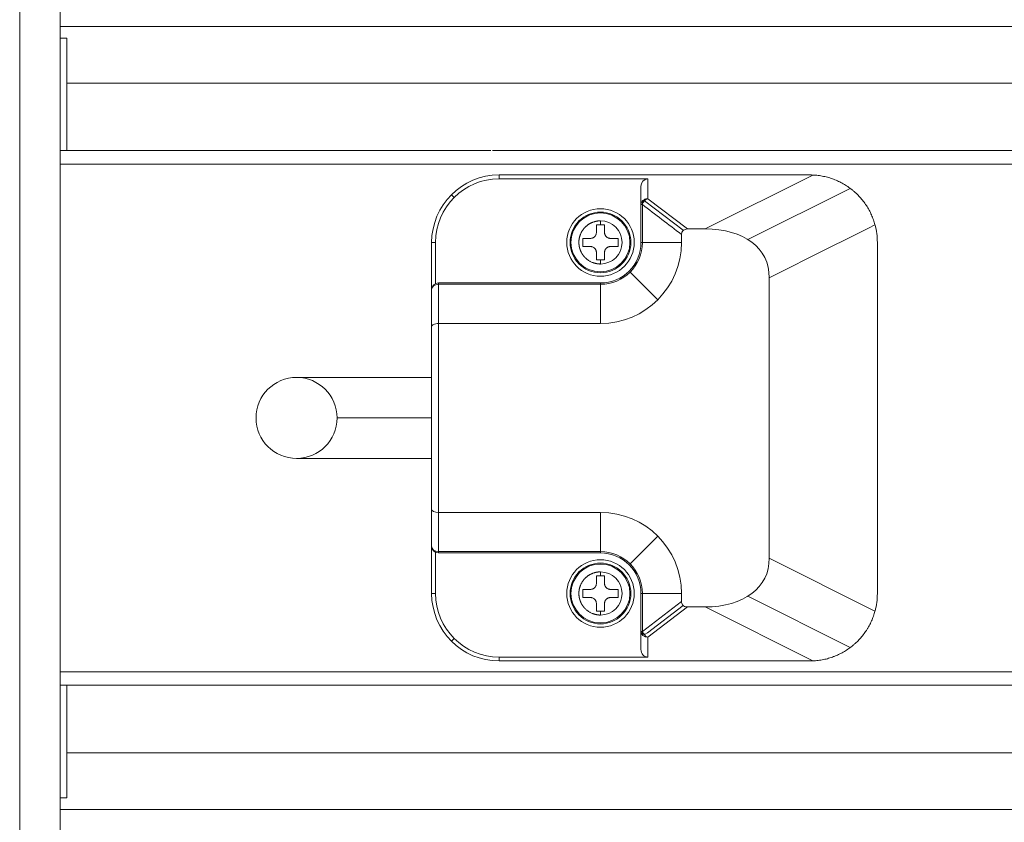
# Model space of a CAD drawing. Header units: millimetres. Extents: x 35469 to 44263, y -24881 to -16268.
# Tile 129 of 231: x 42832 to 42905, y -23931 to -23872. Entities that reach past the tile are written whole.
import ezdxf

# ---------------------------------------------------------------- set-up
doc = ezdxf.new("R2010")
doc.units = ezdxf.units.MM
doc.header["$LTSCALE"] = 0.3175
doc.layers.add('1轮廓实线层', color=7, linetype='Continuous', lineweight=18)

msp = doc.modelspace()

# ---------------------------------------------------------------- linework, layer by layer
at = {"layer": '1轮廓实线层'}
for p, q in [((42831.897, -23854.098), (42831.897, -23933.662)), ((42834.897, -23934.129), (42834.897, -23854.886)), ((42834.897, -23872.234), (42932.397, -23872.234)), ((42834.897, -23873.093), (42835.397, -23873.093)), ((42835.397, -23876.434), (42835.397, -23873.093)), ((42835.397, -23881.434), (42835.397, -23876.434)), ((42932.397, -23876.434), (42835.397, -23876.434)), ((42866.784, -23881.434), (42834.897, -23881.434)), ((42834.897, -23882.434), (42932.397, -23882.434)), ((42890.397, -23883.234), (42867.397, -23883.234)), ((42867.397, -23883.52), (42878.397, -23883.52)), ((42882.639, -23887.234), (42890.628, -23883.239)), ((42877.897, -23884.096), (42877.897, -23885.417)), ((42877.897, -23884.096), (42877.897, -23885.429)), ((42893.397, -23884.234), (42885.813, -23888.026)), ((42864.063, -23884.901), (42863.861, -23884.699)), ((42878.397, -23884.995), (42881.336, -23887.234)), ((42877.897, -23888.234), (42877.897, -23885.429)), ((42877.897, -23885.429), (42877.897, -23888.234)), ((42877.997, -23885.429), (42877.897, -23885.429)), ((42877.997, -23885.429), (42877.997, -23888.234)), ((42878.159, -23885.148), (42881.03, -23887.336)), ((42882.639, -23887.234), (42881.336, -23887.234)), ((42880.897, -23887.639), (42880.897, -23888.234)), ((42862.397, -23891.734), (42862.397, -23888.234)), ((42862.397, -23888.234), (42862.682, -23888.234)), ((42862.682, -23891.282), (42862.682, -23888.234)), ((42877.897, -23888.234), (42877.997, -23888.234)), ((42877.997, -23888.234), (42880.897, -23888.234)), ((42895.397, -23914.234), (42895.397, -23888.234)), ((42879.139, -23892.477), (42877.089, -23890.426)), ((42887.397, -23890.843), (42887.397, -23911.626)), ((42862.897, -23891.234), (42874.897, -23891.234)), ((42874.897, -23891.234), (42862.897, -23891.234)), ((42862.897, -23891.234), (42862.897, -23891.334)), ((42874.897, -23891.334), (42862.897, -23891.334)), ((42862.897, -23894.234), (42862.897, -23891.334)), ((42874.897, -23891.334), (42874.897, -23891.234)), ((42874.897, -23894.234), (42874.897, -23891.334)), ((42862.397, -23891.725), (42862.397, -23894.478)), ((42862.397, -23894.484), (42862.397, -23891.734)), ((42862.397, -23894.478), (42862.397, -23907.99)), ((42862.397, -23907.984), (42862.397, -23894.484)), ((42874.897, -23894.234), (42862.897, -23894.234)), ((42862.897, -23908.234), (42862.897, -23894.234)), ((42852.397, -23898.234), (42862.392, -23898.234)), ((42862.397, -23901.234), (42855.397, -23901.234)), ((42852.397, -23904.234), (42862.401, -23904.234)), ((42862.397, -23910.734), (42862.397, -23907.984)), ((42862.397, -23907.99), (42862.397, -23910.744)), ((42862.897, -23911.134), (42862.897, -23908.234)), ((42862.897, -23908.234), (42874.897, -23908.234)), ((42874.897, -23911.134), (42874.897, -23908.234)), ((42877.089, -23912.042), (42879.139, -23909.991)), ((42862.397, -23914.234), (42862.397, -23910.734)), ((42862.682, -23914.234), (42862.682, -23911.186)), ((42862.897, -23911.134), (42862.897, -23911.234)), ((42862.897, -23911.134), (42874.897, -23911.134)), ((42874.897, -23911.234), (42862.897, -23911.234)), ((42862.897, -23911.234), (42874.897, -23911.234)), ((42874.897, -23911.234), (42874.897, -23911.134)), ((42887.397, -23911.626), (42895.223, -23915.539)), ((42862.682, -23914.234), (42862.397, -23914.234)), ((42877.897, -23916.957), (42877.897, -23914.234)), ((42877.997, -23914.234), (42877.897, -23914.234)), ((42877.897, -23914.234), (42877.897, -23917.039)), ((42877.997, -23914.234), (42877.997, -23917.039)), ((42880.897, -23914.234), (42877.997, -23914.234)), ((42880.897, -23914.83), (42880.897, -23914.234)), ((42880.897, -23914.83), (42877.997, -23917.039)), ((42885.813, -23914.442), (42893.397, -23918.234)), ((42878.384, -23917.149), (42881.03, -23915.133)), ((42881.336, -23915.234), (42878.397, -23917.473)), ((42882.639, -23915.234), (42881.336, -23915.234)), ((42882.639, -23915.234), (42890.628, -23919.229)), ((42877.897, -23917.039), (42877.897, -23918.373)), ((42877.897, -23917.039), (42877.997, -23917.039)), ((42877.897, -23917.05), (42877.897, -23918.373)), ((42863.861, -23917.77), (42864.063, -23917.568)), ((42878.397, -23917.473), (42878.397, -23918.948)), ((42878.397, -23918.948), (42867.397, -23918.948)), ((42867.397, -23918.948), (42867.397, -23919.234)), ((42867.397, -23919.234), (42890.397, -23919.234)), ((42932.397, -23920.034), (42834.897, -23920.034)), ((42932.397, -23921.034), (42834.897, -23921.034)), ((42834.897, -23921.034), (42932.397, -23921.034)), ((42835.397, -23921.034), (42835.397, -23926.034)), ((42835.397, -23929.376), (42835.397, -23926.034)), ((42835.397, -23926.034), (42933.397, -23926.034)), ((42834.897, -23929.376), (42835.397, -23929.376)), ((42866.897, -23930.232), (42834.897, -23930.234)), ((42866.897, -23930.23), (42866.897, -23930.232))]:
    msp.add_line(p, q, dxfattribs=at)
for centre, radius in [((42874.897, -23888.234), 2.182), ((42852.397, -23901.234), 3), ((42874.897, -23914.234), 2.182)]:
    msp.add_circle(centre, radius, dxfattribs=at)
for centre, radius, start, end in [((42867.397, -23888.234), 5, 90, 180), ((42867.397, -23888.234), 4.714, 90, 180), ((42874.897, -23888.234), 2.5, 90, 180), ((42874.897, -23888.234), 2.5, 0, 90), ((42874.897, -23888.234), 2.25, 90, 270), ((42874.897, -23888.234), 2.25, 270, 90), ((42874.897, -23888.234), 1.598, 270, 90), ((42874.897, -23888.234), 2.5, 180, 270), ((42874.897, -23888.234), 3, 270, 0), ((42874.897, -23888.234), 2.5, 270, 0), ((42874.897, -23888.234), 3, 270, 0), ((42874.897, -23888.234), 3.1, 270, 0), ((42874.897, -23888.234), 6, 270, 0), ((42862.897, -23891.734), 0.5, 90, 180), ((42874.897, -23914.234), 6, 0, 90), ((42862.897, -23910.734), 0.5, 180, 270), ((42874.897, -23914.234), 3.1, 0, 90), ((42874.897, -23914.234), 3, 0, 90), ((42874.897, -23914.234), 3, 0, 90), ((42874.897, -23914.234), 2.5, 90, 180), ((42874.897, -23914.234), 2.25, 90, 270), ((42874.897, -23914.234), 2.5, 0, 90), ((42874.897, -23914.234), 2.25, 270, 90), ((42874.897, -23914.234), 1.598, 270, 90), ((42867.397, -23914.234), 5, 180, 270), ((42867.397, -23914.234), 4.714, 180, 270), ((42874.897, -23914.234), 2.5, 180, 270), ((42874.897, -23914.234), 2.5, 270, 0), ((42890.397, -23914.234), 5, 344.87257, 0)]:
    msp.add_arc(centre, radius, start, end, dxfattribs=at)
for centre, major_axis, ratio, start_param, end_param in [((42878.397, -23884.096), (0, -0.576), 0.868243, 3.141593, 4.712389), ((42878.397, -23885.429), (0.303, 0.398), 0.72758, 0.808439, 2.07697), ((42878.397, -23885.429), (-0.5, 0), 0.868243, 4.712389, 5.29682), ((42878.397, -23885.429), (0.5, 0), 0.580323, 2.142241, 2.396889), ((42881.522, -23887.81), (-0.547, 0.416), 0.72758, 5.520828, 6.789359), ((42879.804, -23892.993), (-7.256, -3.628), 0.616316, 2.842669, 4.030812), ((42890.397, -23888.234), (0, -5), 1, 1.570796, 1.83482), ((42862.897, -23891.734), (0.5, 0), 0.8, 1.570796, 3.141593), ((42862.897, -23894.484), (0.5, 0), 0.5, 1.570796, 3.141593), ((42862.897, -23907.984), (0.5, 0), 0.5, 3.141593, 4.712389), ((42862.897, -23910.734), (-0.5, 0), 0.8, 0, 1.570796), ((42879.804, -23909.475), (7.256, -3.628), 0.616316, 5.393966, 6.582109), ((42881.522, -23914.658), (0.547, 0.416), 0.72758, 2.635419, 3.141593), ((42881.522, -23914.658), (0.547, 0.416), 0.72758, 3.141593, 3.90395), ((42878.397, -23916.563), (-0.378, -0.665), 0.492164, 5.593135, 7.114489), ((42878.397, -23917.039), (0.5, 0), 0.868243, 3.141593, 4.712389), ((42878.397, -23917.039), (-0.303, 0.398), 0.72758, 1.064622, 2.333154), ((42878.397, -23918.373), (0, 0.576), 0.868243, 1.570796, 3.141593)]:
    msp.add_ellipse(centre, major_axis=major_axis, ratio=ratio, start_param=start_param, end_param=end_param, dxfattribs=at)
for points, degree in [([(42932.397, -23881.434), (42910.563, -23881.434), (42888.73, -23881.434), (42866.897, -23881.434)], 3), ([(42867.397, -23883.52), (42867.397, -23883.234)], 1), ([(42878.397, -23883.52), (42878.397, -23884.012), (42878.397, -23884.503), (42878.397, -23884.995)], 3), ([(42890.397, -23883.234), (42890.474, -23883.234), (42890.551, -23883.236), (42890.628, -23883.239)], 3), ([(42877.997, -23885.429), (42878.963, -23886.166), (42879.93, -23886.902), (42880.897, -23887.639)], 3), ([(42874.597, -23886.934), (42874.597, -23887.025), (42874.597, -23887.116), (42874.597, -23887.208)], 3), ([(42874.897, -23886.934), (42874.797, -23886.934), (42874.697, -23886.934), (42874.597, -23886.934)], 3), ([(42874.597, -23887.208), (42874.597, -23887.3), (42874.597, -23887.392), (42874.597, -23887.484)], 3), ([(42875.197, -23886.934), (42875.097, -23886.934), (42874.997, -23886.934), (42874.897, -23886.934)], 3), ([(42875.197, -23887.208), (42875.197, -23887.116), (42875.197, -23887.025), (42875.197, -23886.934)], 3), ([(42875.197, -23887.484), (42875.197, -23887.392), (42875.197, -23887.3), (42875.197, -23887.208)], 3), ([(42887.397, -23890.843), (42890.006, -23889.538), (42892.615, -23888.234), (42895.223, -23886.929)], 3), ([(42873.597, -23887.934), (42873.597, -23888.134), (42873.597, -23888.334), (42873.597, -23888.534)], 3), ([(42874.147, -23887.934), (42873.962, -23887.934), (42873.779, -23887.934), (42873.597, -23887.934)], 3), ([(42876.197, -23887.934), (42876.015, -23887.934), (42875.832, -23887.934), (42875.647, -23887.934)], 3), ([(42876.197, -23888.534), (42876.197, -23888.334), (42876.197, -23888.134), (42876.197, -23887.934)], 3), ([(42873.597, -23888.534), (42873.779, -23888.534), (42873.962, -23888.534), (42874.147, -23888.534)], 3), ([(42875.647, -23888.534), (42875.832, -23888.534), (42876.015, -23888.534), (42876.197, -23888.534)], 3), ([(42874.597, -23888.984), (42874.597, -23889.076), (42874.597, -23889.169), (42874.597, -23889.26)], 3), ([(42874.597, -23889.26), (42874.597, -23889.352), (42874.597, -23889.443), (42874.597, -23889.534)], 3), ([(42875.197, -23889.26), (42875.197, -23889.169), (42875.197, -23889.076), (42875.197, -23888.984)], 3), ([(42875.197, -23889.534), (42875.197, -23889.443), (42875.197, -23889.352), (42875.197, -23889.26)], 3), ([(42874.597, -23889.534), (42874.697, -23889.534), (42874.797, -23889.534), (42874.897, -23889.534)], 3), ([(42874.897, -23889.534), (42874.997, -23889.534), (42875.097, -23889.534), (42875.197, -23889.534)], 3), ([(42874.597, -23912.934), (42874.597, -23913.025), (42874.597, -23913.116), (42874.597, -23913.208)], 3), ([(42874.897, -23912.934), (42874.797, -23912.934), (42874.697, -23912.934), (42874.597, -23912.934)], 3), ([(42874.597, -23913.208), (42874.597, -23913.3), (42874.597, -23913.392), (42874.597, -23913.484)], 3), ([(42875.197, -23912.934), (42875.097, -23912.934), (42874.997, -23912.934), (42874.897, -23912.934)], 3), ([(42875.197, -23913.208), (42875.197, -23913.116), (42875.197, -23913.025), (42875.197, -23912.934)], 3), ([(42875.197, -23913.484), (42875.197, -23913.392), (42875.197, -23913.3), (42875.197, -23913.208)], 3), ([(42873.597, -23913.934), (42873.597, -23914.134), (42873.597, -23914.334), (42873.597, -23914.534)], 3), ([(42874.147, -23913.934), (42873.962, -23913.934), (42873.779, -23913.934), (42873.597, -23913.934)], 3), ([(42876.197, -23913.934), (42876.015, -23913.934), (42875.832, -23913.934), (42875.647, -23913.934)], 3), ([(42876.197, -23914.534), (42876.197, -23914.334), (42876.197, -23914.134), (42876.197, -23913.934)], 3), ([(42873.597, -23914.534), (42873.779, -23914.534), (42873.962, -23914.534), (42874.147, -23914.534)], 3), ([(42874.597, -23914.984), (42874.597, -23915.076), (42874.597, -23915.169), (42874.597, -23915.26)], 3), ([(42875.197, -23915.26), (42875.197, -23915.169), (42875.197, -23915.076), (42875.197, -23914.984)], 3), ([(42875.647, -23914.534), (42875.832, -23914.534), (42876.015, -23914.534), (42876.197, -23914.534)], 3), ([(42874.597, -23915.26), (42874.597, -23915.352), (42874.597, -23915.443), (42874.597, -23915.534)], 3), ([(42874.597, -23915.534), (42874.697, -23915.534), (42874.797, -23915.534), (42874.897, -23915.534)], 3), ([(42874.897, -23915.534), (42874.997, -23915.534), (42875.097, -23915.534), (42875.197, -23915.534)], 3), ([(42875.197, -23915.534), (42875.197, -23915.443), (42875.197, -23915.352), (42875.197, -23915.26)], 3), ([(42890.397, -23919.234), (42890.474, -23919.234), (42890.551, -23919.232), (42890.628, -23919.229)], 3), ([(42932.397, -23930.226), (42910.563, -23930.227), (42888.73, -23930.229), (42866.897, -23930.23)], 3)]:
    msp.add_open_spline(points, degree=degree, dxfattribs=at)
for points, knots in [([(42890.628, -23883.239), (42890.761, -23883.246), (42890.892, -23883.257), (42891.153, -23883.29), (42891.281, -23883.311), (42891.537, -23883.364), (42891.663, -23883.395), (42891.914, -23883.468), (42892.038, -23883.509), (42892.223, -23883.579), (42892.284, -23883.604), (42892.406, -23883.655), (42892.466, -23883.682), (42892.644, -23883.766), (42892.76, -23883.826), (42892.987, -23883.955), (42893.098, -23884.024), (42893.315, -23884.172), (42893.42, -23884.25), (42893.575, -23884.374), (42893.626, -23884.416), (42893.701, -23884.482), (42893.726, -23884.504), (42893.776, -23884.548), (42893.897, -23884.661), (42894.013, -23884.779), (42894.19, -23884.973), (42894.274, -23885.074), (42894.434, -23885.282), (42894.511, -23885.389), (42894.619, -23885.555), (42894.654, -23885.611), (42894.722, -23885.725), (42894.755, -23885.782), (42894.85, -23885.957), (42894.967, -23886.192), (42895.063, -23886.434), (42895.151, -23886.68), (42895.19, -23886.804), (42895.223, -23886.929)], [0, 0, 0, 0, 0.0625, 0.0625, 0.125, 0.125, 0.1875, 0.1875, 0.25, 0.25, 0.28125, 0.28125, 0.3125, 0.3125, 0.375, 0.375, 0.4375, 0.4375, 0.5, 0.5, 0.53125, 0.53125, 0.546875, 0.546875, 0.5625, 0.625, 0.625, 0.6875, 0.6875, 0.75, 0.75, 0.78125, 0.78125, 0.8125, 0.8125, 0.875, 0.9375, 0.9375, 1, 1, 1, 1]), ([(42878.027, -23885.136), (42878.027, -23885.136), (42878.027, -23885.136), (42878.055, -23885.11), (42878.087, -23885.087), (42878.121, -23885.067)], [0, 0, 0, 0, 0.000056, 0.000056, 1, 1, 1, 1]), ([(42877.897, -23885.429), (42877.897, -23885.393), (42877.902, -23885.358), (42877.922, -23885.288), (42877.937, -23885.255), (42877.976, -23885.192), (42878, -23885.163), (42878.027, -23885.136)], [0, 0, 0, 0, 0.33334, 0.33334, 0.666681, 0.666681, 1, 1, 1, 1]), ([(42874.897, -23886.636), (42874.886, -23886.636), (42874.863, -23886.636), (42874.827, -23886.637), (42874.79, -23886.638), (42874.751, -23886.641), (42874.71, -23886.645), (42874.667, -23886.651), (42874.623, -23886.658), (42874.578, -23886.666), (42874.53, -23886.677), (42874.479, -23886.69), (42874.425, -23886.706), (42874.367, -23886.726), (42874.321, -23886.744), (42874.284, -23886.758), (42874.258, -23886.769), (42874.23, -23886.781), (42874.199, -23886.794), (42874.167, -23886.809), (42874.132, -23886.826), (42874.096, -23886.846), (42874.058, -23886.868), (42874.015, -23886.895), (42873.97, -23886.926), (42873.923, -23886.962), (42873.88, -23886.998), (42873.84, -23887.034), (42873.803, -23887.069), (42873.765, -23887.106), (42873.723, -23887.149), (42873.672, -23887.206), (42873.611, -23887.282), (42873.544, -23887.379), (42873.474, -23887.502), (42873.424, -23887.611), (42873.392, -23887.696), (42873.375, -23887.746), (42873.36, -23887.795), (42873.348, -23887.844), (42873.336, -23887.891), (42873.327, -23887.938), (42873.319, -23887.984), (42873.312, -23888.029), (42873.307, -23888.073), (42873.304, -23888.115), (42873.301, -23888.156), (42873.299, -23888.195), (42873.299, -23888.221), (42873.299, -23888.234)], [0, 0, 0, 0, 0.013414, 0.027492, 0.042333, 0.057982, 0.074424, 0.091595, 0.10939, 0.127309, 0.146765, 0.167782, 0.190354, 0.214452, 0.240027, 0.250232, 0.261414, 0.273599, 0.286815, 0.301088, 0.316444, 0.33291, 0.350514, 0.369283, 0.393149, 0.416309, 0.438682, 0.460195, 0.480777, 0.500363, 0.522843, 0.553115, 0.59153, 0.638514, 0.694566, 0.760231, 0.781636, 0.802599, 0.823105, 0.843138, 0.862683, 0.881728, 0.900259, 0.918262, 0.935727, 0.952644, 0.969001, 0.984789, 1, 1, 1, 1]), ([(42874.597, -23887.484), (42874.597, -23887.514), (42874.594, -23887.543), (42874.585, -23887.586), (42874.582, -23887.6), (42874.573, -23887.628), (42874.568, -23887.642), (42874.551, -23887.683), (42874.538, -23887.709), (42874.513, -23887.746), (42874.504, -23887.758), (42874.485, -23887.781), (42874.475, -23887.792), (42874.444, -23887.823), (42874.422, -23887.842), (42874.385, -23887.866), (42874.372, -23887.874), (42874.346, -23887.888), (42874.319, -23887.901), (42874.292, -23887.91), (42874.263, -23887.919), (42874.249, -23887.923), (42874.206, -23887.931), (42874.176, -23887.934), (42874.147, -23887.934)], [0, 0, 0, 0, 0.125, 0.125, 0.1875, 0.1875, 0.25, 0.25, 0.375, 0.375, 0.4375, 0.4375, 0.5, 0.5, 0.625, 0.625, 0.6875, 0.6875, 0.75, 0.8125, 0.8125, 0.875, 0.875, 1, 1, 1, 1]), ([(42875.647, -23887.934), (42875.617, -23887.934), (42875.588, -23887.931), (42875.545, -23887.923), (42875.531, -23887.919), (42875.503, -23887.911), (42875.489, -23887.906), (42875.448, -23887.889), (42875.422, -23887.875), (42875.385, -23887.85), (42875.373, -23887.842), (42875.35, -23887.823), (42875.339, -23887.813), (42875.308, -23887.782), (42875.289, -23887.759), (42875.264, -23887.722), (42875.257, -23887.709), (42875.243, -23887.683), (42875.23, -23887.657), (42875.22, -23887.629), (42875.212, -23887.601), (42875.208, -23887.586), (42875.2, -23887.543), (42875.197, -23887.514), (42875.197, -23887.484)], [0, 0, 0, 0, 0.125, 0.125, 0.1875, 0.1875, 0.25, 0.25, 0.375, 0.375, 0.4375, 0.4375, 0.5, 0.5, 0.625, 0.625, 0.6875, 0.6875, 0.75, 0.8125, 0.8125, 0.875, 0.875, 1, 1, 1, 1]), ([(42873.299, -23888.234), (42873.299, -23888.241), (42873.299, -23888.255), (42873.3, -23888.275), (42873.3, -23888.296), (42873.301, -23888.316), (42873.302, -23888.337), (42873.304, -23888.357), (42873.306, -23888.377), (42873.308, -23888.397), (42873.31, -23888.418), (42873.312, -23888.438), (42873.315, -23888.458), (42873.318, -23888.478), (42873.321, -23888.498), (42873.325, -23888.517), (42873.329, -23888.537), (42873.333, -23888.557), (42873.337, -23888.576), (42873.341, -23888.596), (42873.346, -23888.615), (42873.351, -23888.634), (42873.356, -23888.653), (42873.361, -23888.672), (42873.367, -23888.691), (42873.373, -23888.71), (42873.379, -23888.728), (42873.385, -23888.747), (42873.391, -23888.765), (42873.398, -23888.783), (42873.405, -23888.802), (42873.412, -23888.82), (42873.419, -23888.837), (42873.426, -23888.855), (42873.434, -23888.873), (42873.441, -23888.89), (42873.449, -23888.908), (42873.457, -23888.925), (42873.466, -23888.942), (42873.474, -23888.959), (42873.483, -23888.975), (42873.491, -23888.992), (42873.5, -23889.008), (42873.509, -23889.024), (42873.519, -23889.041), (42873.528, -23889.056), (42873.538, -23889.072), (42873.547, -23889.088), (42873.557, -23889.103), (42873.567, -23889.119), (42873.577, -23889.134), (42873.587, -23889.149), (42873.598, -23889.163), (42873.608, -23889.178), (42873.619, -23889.192), (42873.63, -23889.207), (42873.641, -23889.221), (42873.652, -23889.235), (42873.663, -23889.248), (42873.674, -23889.262), (42873.685, -23889.275), (42873.697, -23889.288), (42873.708, -23889.301), (42873.72, -23889.314), (42873.731, -23889.327), (42873.743, -23889.339), (42873.755, -23889.352), (42873.787, -23889.384), (42873.841, -23889.435), (42873.922, -23889.5), (42874.007, -23889.561), (42874.098, -23889.616), (42874.192, -23889.666), (42874.27, -23889.701), (42874.329, -23889.724), (42874.367, -23889.738), (42874.406, -23889.751), (42874.444, -23889.763), (42874.483, -23889.775), (42874.521, -23889.785), (42874.56, -23889.794), (42874.598, -23889.802), (42874.636, -23889.809), (42874.674, -23889.815), (42874.712, -23889.82), (42874.749, -23889.825), (42874.787, -23889.828), (42874.824, -23889.83), (42874.86, -23889.832), (42874.885, -23889.832), (42874.897, -23889.832)], [0, 0, 0, 0, 0.008207, 0.016401, 0.024581, 0.032746, 0.040898, 0.049034, 0.057156, 0.065262, 0.073353, 0.081428, 0.089486, 0.097529, 0.105554, 0.113563, 0.121554, 0.129528, 0.137484, 0.145422, 0.153341, 0.161242, 0.169123, 0.176986, 0.184829, 0.192652, 0.200455, 0.208237, 0.216, 0.223741, 0.231461, 0.23916, 0.246837, 0.254492, 0.262125, 0.269736, 0.277324, 0.284889, 0.292431, 0.29995, 0.307445, 0.314917, 0.322364, 0.329787, 0.337186, 0.34456, 0.351909, 0.359234, 0.366533, 0.373806, 0.381054, 0.388277, 0.395473, 0.402643, 0.409787, 0.416904, 0.423995, 0.431059, 0.438096, 0.445106, 0.452089, 0.459044, 0.465972, 0.472872, 0.479745, 0.48659, 0.493407, 0.500196, 0.540917, 0.582225, 0.624041, 0.666278, 0.708843, 0.751636, 0.768148, 0.784533, 0.800791, 0.816918, 0.832915, 0.848779, 0.86451, 0.880107, 0.895569, 0.910896, 0.926086, 0.941141, 0.95606, 0.970842, 0.985489, 1, 1, 1, 1]), ([(42874.147, -23888.534), (42874.176, -23888.534), (42874.205, -23888.537), (42874.248, -23888.546), (42874.263, -23888.549), (42874.291, -23888.558), (42874.305, -23888.563), (42874.346, -23888.58), (42874.372, -23888.593), (42874.409, -23888.618), (42874.42, -23888.627), (42874.443, -23888.645), (42874.454, -23888.655), (42874.486, -23888.687), (42874.504, -23888.709), (42874.529, -23888.746), (42874.537, -23888.759), (42874.551, -23888.785), (42874.563, -23888.812), (42874.573, -23888.839), (42874.582, -23888.867), (42874.585, -23888.882), (42874.594, -23888.925), (42874.597, -23888.955), (42874.597, -23888.984)], [0, 0, 0, 0, 0.125, 0.125, 0.1875, 0.1875, 0.25, 0.25, 0.375, 0.375, 0.4375, 0.4375, 0.5, 0.5, 0.625, 0.625, 0.6875, 0.6875, 0.75, 0.8125, 0.8125, 0.875, 0.875, 1, 1, 1, 1]), ([(42875.197, -23888.984), (42875.197, -23888.955), (42875.2, -23888.925), (42875.208, -23888.882), (42875.212, -23888.868), (42875.22, -23888.84), (42875.225, -23888.826), (42875.242, -23888.785), (42875.256, -23888.759), (42875.28, -23888.722), (42875.289, -23888.71), (42875.308, -23888.687), (42875.318, -23888.676), (42875.349, -23888.645), (42875.372, -23888.627), (42875.409, -23888.602), (42875.422, -23888.594), (42875.448, -23888.58), (42875.474, -23888.568), (42875.502, -23888.558), (42875.53, -23888.549), (42875.544, -23888.546), (42875.588, -23888.537), (42875.617, -23888.534), (42875.647, -23888.534)], [0, 0, 0, 0, 0.125, 0.125, 0.1875, 0.1875, 0.25, 0.25, 0.375, 0.375, 0.4375, 0.4375, 0.5, 0.5, 0.625, 0.625, 0.6875, 0.6875, 0.75, 0.8125, 0.8125, 0.875, 0.875, 1, 1, 1, 1]), ([(42874.897, -23912.636), (42874.886, -23912.636), (42874.863, -23912.636), (42874.827, -23912.637), (42874.79, -23912.638), (42874.751, -23912.641), (42874.71, -23912.645), (42874.667, -23912.651), (42874.623, -23912.658), (42874.578, -23912.666), (42874.53, -23912.677), (42874.479, -23912.69), (42874.425, -23912.706), (42874.367, -23912.726), (42874.321, -23912.744), (42874.284, -23912.758), (42874.258, -23912.769), (42874.23, -23912.781), (42874.199, -23912.794), (42874.167, -23912.809), (42874.132, -23912.826), (42874.096, -23912.846), (42874.058, -23912.868), (42874.015, -23912.895), (42873.97, -23912.926), (42873.923, -23912.962), (42873.88, -23912.998), (42873.84, -23913.034), (42873.803, -23913.069), (42873.765, -23913.106), (42873.723, -23913.149), (42873.672, -23913.206), (42873.611, -23913.282), (42873.544, -23913.379), (42873.474, -23913.502), (42873.424, -23913.611), (42873.392, -23913.696), (42873.375, -23913.746), (42873.36, -23913.795), (42873.348, -23913.844), (42873.336, -23913.891), (42873.327, -23913.938), (42873.319, -23913.984), (42873.312, -23914.029), (42873.307, -23914.073), (42873.304, -23914.115), (42873.301, -23914.156), (42873.299, -23914.195), (42873.299, -23914.221), (42873.299, -23914.234)], [0, 0, 0, 0, 0.013414, 0.027492, 0.042333, 0.057982, 0.074424, 0.091595, 0.10939, 0.127309, 0.146765, 0.167782, 0.190354, 0.214452, 0.240027, 0.250232, 0.261414, 0.273599, 0.286815, 0.301088, 0.316444, 0.33291, 0.350514, 0.369283, 0.393149, 0.416309, 0.438682, 0.460195, 0.480777, 0.500363, 0.522843, 0.553115, 0.59153, 0.638514, 0.694566, 0.760231, 0.781636, 0.802599, 0.823105, 0.843138, 0.862683, 0.881728, 0.900259, 0.918262, 0.935727, 0.952644, 0.969001, 0.984789, 1, 1, 1, 1]), ([(42874.597, -23913.484), (42874.597, -23913.514), (42874.594, -23913.543), (42874.585, -23913.586), (42874.582, -23913.6), (42874.573, -23913.628), (42874.568, -23913.642), (42874.551, -23913.683), (42874.538, -23913.709), (42874.513, -23913.746), (42874.504, -23913.758), (42874.485, -23913.781), (42874.475, -23913.792), (42874.444, -23913.823), (42874.422, -23913.842), (42874.385, -23913.866), (42874.372, -23913.874), (42874.346, -23913.888), (42874.319, -23913.901), (42874.292, -23913.91), (42874.263, -23913.919), (42874.249, -23913.923), (42874.206, -23913.931), (42874.176, -23913.934), (42874.147, -23913.934)], [0, 0, 0, 0, 0.125, 0.125, 0.1875, 0.1875, 0.25, 0.25, 0.375, 0.375, 0.4375, 0.4375, 0.5, 0.5, 0.625, 0.625, 0.6875, 0.6875, 0.75, 0.8125, 0.8125, 0.875, 0.875, 1, 1, 1, 1]), ([(42875.647, -23913.934), (42875.617, -23913.934), (42875.588, -23913.931), (42875.545, -23913.923), (42875.531, -23913.919), (42875.503, -23913.911), (42875.489, -23913.906), (42875.448, -23913.889), (42875.422, -23913.875), (42875.385, -23913.85), (42875.373, -23913.842), (42875.35, -23913.823), (42875.339, -23913.813), (42875.308, -23913.782), (42875.289, -23913.759), (42875.264, -23913.722), (42875.257, -23913.709), (42875.243, -23913.683), (42875.23, -23913.657), (42875.22, -23913.629), (42875.212, -23913.601), (42875.208, -23913.586), (42875.2, -23913.543), (42875.197, -23913.514), (42875.197, -23913.484)], [0, 0, 0, 0, 0.125, 0.125, 0.1875, 0.1875, 0.25, 0.25, 0.375, 0.375, 0.4375, 0.4375, 0.5, 0.5, 0.625, 0.625, 0.6875, 0.6875, 0.75, 0.8125, 0.8125, 0.875, 0.875, 1, 1, 1, 1]), ([(42873.299, -23914.234), (42873.299, -23914.241), (42873.299, -23914.255), (42873.3, -23914.275), (42873.3, -23914.296), (42873.301, -23914.316), (42873.302, -23914.337), (42873.304, -23914.357), (42873.306, -23914.377), (42873.308, -23914.397), (42873.31, -23914.418), (42873.312, -23914.438), (42873.315, -23914.458), (42873.318, -23914.478), (42873.321, -23914.498), (42873.325, -23914.517), (42873.329, -23914.537), (42873.333, -23914.557), (42873.337, -23914.576), (42873.341, -23914.596), (42873.346, -23914.615), (42873.351, -23914.634), (42873.356, -23914.653), (42873.361, -23914.672), (42873.367, -23914.691), (42873.373, -23914.71), (42873.379, -23914.728), (42873.385, -23914.747), (42873.391, -23914.765), (42873.398, -23914.783), (42873.405, -23914.802), (42873.412, -23914.82), (42873.419, -23914.837), (42873.426, -23914.855), (42873.434, -23914.873), (42873.441, -23914.89), (42873.449, -23914.908), (42873.457, -23914.925), (42873.466, -23914.942), (42873.474, -23914.959), (42873.483, -23914.975), (42873.491, -23914.992), (42873.5, -23915.008), (42873.509, -23915.024), (42873.519, -23915.041), (42873.528, -23915.056), (42873.538, -23915.072), (42873.547, -23915.088), (42873.557, -23915.103), (42873.567, -23915.119), (42873.577, -23915.134), (42873.587, -23915.149), (42873.598, -23915.163), (42873.608, -23915.178), (42873.619, -23915.192), (42873.63, -23915.207), (42873.641, -23915.221), (42873.652, -23915.235), (42873.663, -23915.248), (42873.674, -23915.262), (42873.685, -23915.275), (42873.697, -23915.288), (42873.708, -23915.301), (42873.72, -23915.314), (42873.731, -23915.327), (42873.743, -23915.339), (42873.755, -23915.352), (42873.787, -23915.384), (42873.841, -23915.435), (42873.922, -23915.5), (42874.007, -23915.561), (42874.098, -23915.616), (42874.192, -23915.666), (42874.27, -23915.701), (42874.329, -23915.724), (42874.367, -23915.738), (42874.406, -23915.751), (42874.444, -23915.763), (42874.483, -23915.775), (42874.521, -23915.785), (42874.56, -23915.794), (42874.598, -23915.802), (42874.636, -23915.809), (42874.674, -23915.815), (42874.712, -23915.82), (42874.749, -23915.825), (42874.787, -23915.828), (42874.824, -23915.83), (42874.86, -23915.832), (42874.885, -23915.832), (42874.897, -23915.832)], [0, 0, 0, 0, 0.008207, 0.016401, 0.024581, 0.032746, 0.040898, 0.049034, 0.057156, 0.065262, 0.073353, 0.081428, 0.089486, 0.097529, 0.105554, 0.113563, 0.121554, 0.129528, 0.137484, 0.145422, 0.153341, 0.161242, 0.169123, 0.176986, 0.184829, 0.192652, 0.200455, 0.208237, 0.216, 0.223741, 0.231461, 0.23916, 0.246837, 0.254492, 0.262125, 0.269736, 0.277324, 0.284889, 0.292431, 0.29995, 0.307445, 0.314917, 0.322364, 0.329787, 0.337186, 0.34456, 0.351909, 0.359234, 0.366533, 0.373806, 0.381054, 0.388277, 0.395473, 0.402643, 0.409787, 0.416904, 0.423995, 0.431059, 0.438096, 0.445106, 0.452089, 0.459044, 0.465972, 0.472872, 0.479745, 0.48659, 0.493407, 0.500196, 0.540917, 0.582225, 0.624041, 0.666278, 0.708843, 0.751636, 0.768148, 0.784533, 0.800791, 0.816918, 0.832915, 0.848779, 0.86451, 0.880107, 0.895569, 0.910896, 0.926086, 0.941141, 0.95606, 0.970842, 0.985489, 1, 1, 1, 1]), ([(42874.147, -23914.534), (42874.176, -23914.534), (42874.205, -23914.537), (42874.248, -23914.546), (42874.263, -23914.549), (42874.291, -23914.558), (42874.305, -23914.563), (42874.346, -23914.58), (42874.372, -23914.593), (42874.409, -23914.618), (42874.42, -23914.627), (42874.443, -23914.645), (42874.454, -23914.655), (42874.486, -23914.687), (42874.504, -23914.709), (42874.529, -23914.746), (42874.537, -23914.759), (42874.551, -23914.785), (42874.563, -23914.812), (42874.573, -23914.839), (42874.582, -23914.867), (42874.585, -23914.882), (42874.594, -23914.925), (42874.597, -23914.955), (42874.597, -23914.984)], [0, 0, 0, 0, 0.125, 0.125, 0.1875, 0.1875, 0.25, 0.25, 0.375, 0.375, 0.4375, 0.4375, 0.5, 0.5, 0.625, 0.625, 0.6875, 0.6875, 0.75, 0.8125, 0.8125, 0.875, 0.875, 1, 1, 1, 1]), ([(42875.197, -23914.984), (42875.197, -23914.955), (42875.2, -23914.925), (42875.208, -23914.882), (42875.212, -23914.868), (42875.22, -23914.84), (42875.225, -23914.826), (42875.242, -23914.785), (42875.256, -23914.759), (42875.28, -23914.722), (42875.289, -23914.71), (42875.308, -23914.687), (42875.318, -23914.676), (42875.349, -23914.645), (42875.372, -23914.627), (42875.409, -23914.602), (42875.422, -23914.594), (42875.448, -23914.58), (42875.474, -23914.568), (42875.502, -23914.558), (42875.53, -23914.549), (42875.544, -23914.546), (42875.588, -23914.537), (42875.617, -23914.534), (42875.647, -23914.534)], [0, 0, 0, 0, 0.125, 0.125, 0.1875, 0.1875, 0.25, 0.25, 0.375, 0.375, 0.4375, 0.4375, 0.5, 0.5, 0.625, 0.625, 0.6875, 0.6875, 0.75, 0.8125, 0.8125, 0.875, 0.875, 1, 1, 1, 1]), ([(42895.223, -23915.539), (42895.19, -23915.665), (42895.151, -23915.788), (42895.064, -23916.033), (42894.967, -23916.274), (42894.852, -23916.508), (42894.757, -23916.681), (42894.708, -23916.767), (42894.657, -23916.852), (42894.622, -23916.908), (42894.604, -23916.937), (42894.513, -23917.076), (42894.436, -23917.184), (42894.275, -23917.392), (42894.191, -23917.493), (42894.014, -23917.688), (42893.922, -23917.782), (42893.778, -23917.918), (42893.729, -23917.963), (42893.628, -23918.05), (42893.577, -23918.093), (42893.422, -23918.217), (42893.316, -23918.296), (42893.099, -23918.443), (42892.987, -23918.513), (42892.76, -23918.642), (42892.644, -23918.703), (42892.465, -23918.787), (42892.405, -23918.813), (42892.314, -23918.852), (42892.284, -23918.865), (42892.222, -23918.889), (42892.069, -23918.949), (42891.914, -23919), (42891.663, -23919.073), (42891.537, -23919.104), (42891.281, -23919.157), (42891.153, -23919.178), (42890.892, -23919.211), (42890.761, -23919.223), (42890.628, -23919.229)], [0, 0, 0, 0, 0.0625, 0.0625, 0.125, 0.1875, 0.1875, 0.21875, 0.234375, 0.234375, 0.25, 0.25, 0.3125, 0.3125, 0.375, 0.375, 0.4375, 0.4375, 0.46875, 0.46875, 0.5, 0.5, 0.5625, 0.5625, 0.625, 0.625, 0.6875, 0.6875, 0.71875, 0.71875, 0.734375, 0.734375, 0.75, 0.8125, 0.8125, 0.875, 0.875, 0.9375, 0.9375, 1, 1, 1, 1])]:
    msp.add_open_spline(points, degree=3, knots=knots, dxfattribs=at)
for points, weights in [([(42877.997, -23885.429), (42877.997, -23885.293), (42878.039, -23885.164), (42878.121, -23885.067)], [0.999999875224, 0.91624742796, 0.884563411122, 0.904947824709]), ([(42874.897, -23886.934), (42874.897, -23886.834), (42874.897, -23886.735), (42874.897, -23886.636)], [1, 0.997600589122, 0.995421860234, 0.993463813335]), ([(42874.897, -23889.832), (42874.897, -23889.733), (42874.897, -23889.634), (42874.897, -23889.534)], [0.991037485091, 0.989285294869, 0.987750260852, 0.986432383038]), ([(42874.897, -23912.934), (42874.897, -23912.834), (42874.897, -23912.735), (42874.897, -23912.636)], [1, 0.997600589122, 0.995421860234, 0.993463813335]), ([(42874.897, -23915.832), (42874.897, -23915.733), (42874.897, -23915.634), (42874.897, -23915.534)], [0.991037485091, 0.989285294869, 0.987750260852, 0.986432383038])]:
    msp.add_rational_spline(points, weights, degree=3, dxfattribs=at)

doc.saveas('drawing.dxf')
